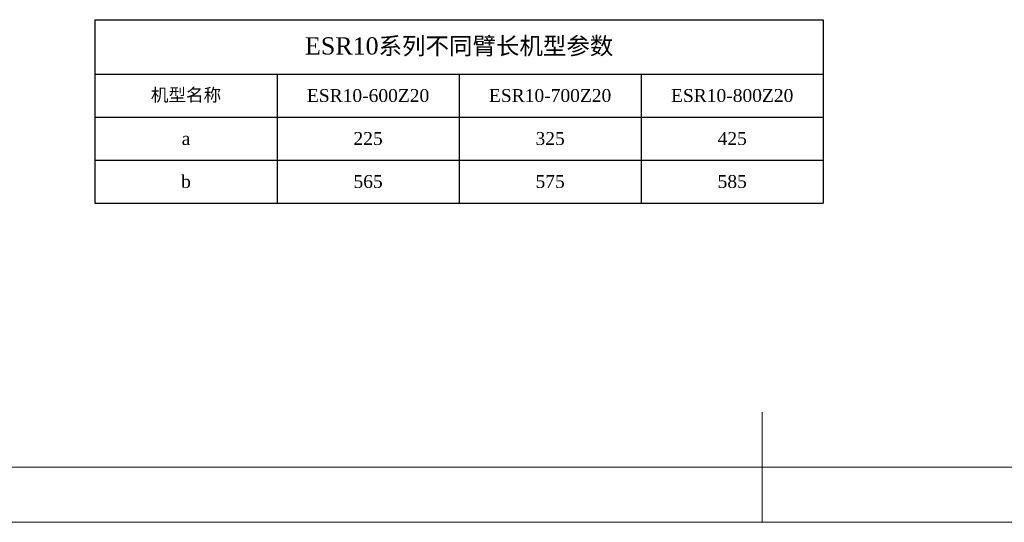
# Model space of a CAD drawing. Header units: millimetres. Extents: x 559 to 1365, y 424 to 1103.
# Tile 17 of 85: x 833 to 1004, y 532 to 619. Entities that reach past the tile are written whole.
import ezdxf

# ---------------------------------------------------------------- set-up
doc = ezdxf.new("R2010")
doc.units = ezdxf.units.MM
doc.layers.add('5', color=7, linetype='Continuous', lineweight=35)
doc.layers.add('标注层', color=4, linetype='Continuous', lineweight=25)
doc.styles.get("Standard").update_dxf_attribs({"font": 'times.ttf'})

# ---------------------------------------------------------------- blocks, each defined once
blk = doc.blocks.new('*T107')
at = {"layer": '标注层', "color": 0, "lineweight": -2}
for p, q in [((0, 0), (31.75, 0)), ((0, 0), (0, -9.5)), ((31.75, 0), (63.5, 0)), ((63.5, 0), (95.25, 0)), ((95.25, 0), (127, 0)), ((127, 0), (127, -9.5)), ((0, -9.5), (31.75, -9.5)), ((0, -9.5), (0, -17)), ((31.75, -9.5), (63.5, -9.5)), ((31.75, -9.5), (31.75, -17)), ((63.5, -9.5), (95.25, -9.5)), ((63.5, -9.5), (63.5, -17)), ((95.25, -9.5), (127, -9.5)), ((95.25, -9.5), (95.25, -17)), ((127, -9.5), (127, -17)), ((0, -17), (31.75, -17)), ((0, -17), (0, -24.5)), ((31.75, -17), (63.5, -17)), ((31.75, -17), (31.75, -24.5)), ((63.5, -17), (95.25, -17)), ((63.5, -17), (63.5, -24.5)), ((95.25, -17), (127, -17)), ((95.25, -17), (95.25, -24.5)), ((127, -17), (127, -24.5)), ((0, -24.5), (31.75, -24.5)), ((0, -24.5), (0, -32)), ((31.75, -24.5), (63.5, -24.5)), ((31.75, -24.5), (31.75, -32)), ((63.5, -24.5), (95.25, -24.5)), ((63.5, -24.5), (63.5, -32)), ((95.25, -24.5), (127, -24.5)), ((95.25, -24.5), (95.25, -32)), ((127, -24.5), (127, -32)), ((0, -32), (31.75, -32)), ((31.75, -32), (63.5, -32)), ((63.5, -32), (95.25, -32)), ((95.25, -32), (127, -32))]:
    blk.add_line(p, q, dxfattribs=at)
at = {"layer": '标注层', "color": 7, "attachment_point": 5}
for s, insert, char_height, width in [('ESR10{\\f宋体|b0|i0|c134|p2;系列不同臂长机型参数}', (63.5, -4.75), 3, 126.94), ('机型名称', (15.875, -13.25), 2.25, 31.69), ('ESR10-600Z20', (47.625, -13.25), 2.25, 31.69), ('ESR10-700Z20', (79.375, -13.25), 2.25, 31.69), ('{\\fTimes New Roman|b0|i0|c0|p18;ESR10-800Z20}', (111.125, -13.25), 2.25, 31.69), ('a', (15.875, -20.75), 2.25, 31.69), ('225', (47.625, -20.75), 2.25, 31.69), ('325', (79.375, -20.75), 2.25, 31.69), ('425', (111.125, -20.75), 2.25, 31.69), ('b', (15.875, -28.25), 2.25, 31.69), ('565', (47.625, -28.25), 2.25, 31.69), ('575', (79.375, -28.25), 2.25, 31.69), ('585', (111.125, -28.25), 2.25, 31.69)]:
    blk.add_mtext(s, dxfattribs=dict(at, insert=insert, char_height=char_height, width=width))

msp = doc.modelspace()

# ---------------------------------------------------------------- linework, layer by layer
at = {"layer": '5', "color": 7, "lineweight": 5}
for p, q in [((962.1921, 541.1913), (962.1921, 550.7913)), ((962.1921, 531.5913), (962.1921, 541.1913))]:
    msp.add_line(p, q, dxfattribs=at)
at = {"layer": '5', "lineweight": 5}
for p, q in [((1355.7908, 541.1913), (558.9933, 541.1913)), ((558.9933, 531.5913), (1365.3908, 531.5913))]:
    msp.add_line(p, q, dxfattribs=at)

# ---------------------------------------------------------------- block references
msp.add_blockref('*T107', (845.8421, 619.2943))

doc.saveas('drawing.dxf')
